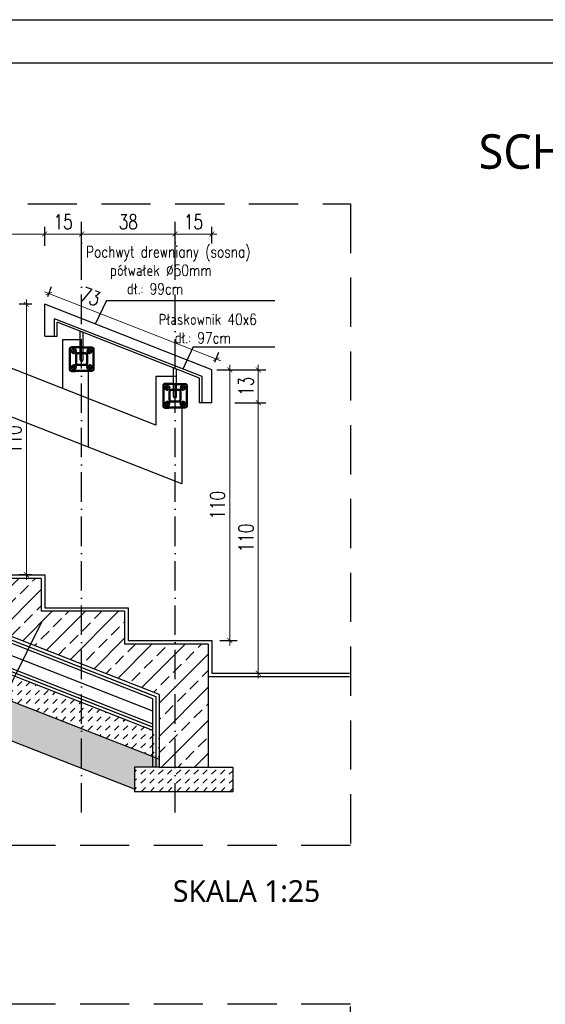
# Model space of a CAD drawing. Header units: millimetres. Extents: x 31969 to 285678, y -69766 to -1123.
# Tile 50 of 161: x 141344 to 141772, y -16873 to -16073. Entities that reach past the tile are written whole.
import ezdxf
from ezdxf.enums import TextEntityAlignment as Align
from ezdxf.lldxf.tags import DXFTag

# ---------------------------------------------------------------- set-up
doc = ezdxf.new("R2010")
doc.units = ezdxf.units.MM
for name, pattern in [('ACAD_ISO03W100', [30, 12, -18]), ('ACAD_ISO10W100', [18, 12, -3, 0, -3]), ('HIDDEN', [0.375, 0.25, -0.125])]:
    doc.linetypes.add(name, pattern=pattern)
for name, color, linetype in [('a-balustrada i pochwyt', 1, 'Continuous'), ('a-balustrady detal', 5, 'Continuous'), ('a-biblioteka', 251, 'Continuous'), ('a-opis 2', 1, 'Continuous'), ('a-osie', 4, 'ACAD_ISO10W100'), ('a-przekrój 2', 251, 'Continuous'), ('a-przekrój 4', 118, 'Continuous'), ('a-przerywana', 250, 'HIDDEN'), ('a-ramka', 7, 'Continuous'), ('a-widokowa', 3, 'Continuous'), ('a-wymiary', 11, 'Continuous')]:
    doc.layers.add(name, color=color, linetype=linetype)
doc.layers.add('a-pochwyt', color=1, linetype='Continuous', plot=False)
doc.styles.add('PRZEKRÓJ2', font='l_10646.ttf')
doc.styles.add('WYMIAR', font='romans.shx', dxfattribs={"width": 0.8})
doc.styles.add('WYMIARY', font='simplex.shx', dxfattribs={"width": 0.75})
doc.linetypes.add('BATTING', pattern='A,0.0001,-0.1,[134,ltypeshp.shx,S=0.1,R=0,X=-0.1,Y=0],-0.2,[134,ltypeshp.shx,S=0.1,R=180,X=0.1,Y=0],-0.1', length=0.4001)
tags = doc.linetypes.add('DASHED', pattern=[0.75, 0.5, -0.25]).pattern_tags.tags
tags[6:7] = [DXFTag(74, 4), DXFTag(75, 0), DXFTag(340, '0'), DXFTag(46, 1.0), DXFTag(50, 0.0), DXFTag(44, 0.0), DXFTag(45, 0.0)]
tags[4:5] = [DXFTag(74, 4), DXFTag(75, 0), DXFTag(340, '0'), DXFTag(46, 1.0), DXFTag(50, 0.0), DXFTag(44, 0.0), DXFTag(45, 0.0)]
doc.dimstyles.new('MAREK50', dxfattribs={"dimtxt": 12.5, "dimasz": 5, "dimexe": 3, "dimexo": 2, "dimgap": 3.5, "dimtad": 1, "dimdec": 1, "dimdsep": 46, "dimtxsty": 'WYMIARY', "dimblk1": 'ARCHTICK', "dimblk2": 'ARCHTICK', "dimsah": 1, "dimcen": 2.5, "dimdle": 5, "dimadec": 0, "dimazin": 0, "dimtfac": 1, "dimtdec": 1, "dimtmove": 1, "dimatfit": 3, "dimldrblk": 'ARCHTICK', "dimfxl": 0, "dimtolj": 1, "dimtzin": 0, "dimarcsym": 0})
pattern_1 = [(45, (-139556.7369, 17401.3717), (2e-16, 3.59210245), [2.54, -2.54])]

# ---------------------------------------------------------------- blocks, each defined once
blk = doc.blocks.new('A$C15DF2087')
at = {"layer": 'a-przerywana', "color": 3, "ltscale": 80}
blk.add_lwpolyline([(341.31, 260.83), (0, 260.83), (0, 0), (341.31, 0)], close=True, dxfattribs=at)
blk = doc.blocks.new('_ARCHTICK')
at = {"color": 0, "linetype": 'ByBlock', "const_width": 0.15}
blk.add_lwpolyline([(-0.5, -0.5), (0.5, 0.5)], dxfattribs=at)
blk = doc.blocks.new('*D548')
at = {"layer": 'a-wymiary', "color": 0, "lineweight": 0, "ltscale": 100}
blk.add_line((139766.21, -17179.38), (139766.21, -17293.38), dxfattribs=at)
at = {"layer": 'a-wymiary', "color": 0, "linetype": 'ACAD_ISO03W100', "lineweight": -2, "ltscale": 100}
blk.add_line((139768.49, -17181.38), (139763.21, -17181.38), dxfattribs=at)
at = {"layer": 'a-wymiary', "color": 0, "lineweight": -2, "ltscale": 100}
blk.add_line((139768.49, -17291.38), (139763.21, -17291.38), dxfattribs=at)
at = {"layer": 'DEFPOINTS', "color": 0, "ltscale": 100}
for p in [(139770.49, -17181.38), (139766.21, -17291.38), (139770.49, -17291.38)]:
    blk.add_point(p, dxfattribs=at)
at = {"layer": 'a-wymiary', "color": 0, "lineweight": 0, "ltscale": 100, "xscale": 2, "yscale": 2, "zscale": 2}
for p, rotation in [((139766.21, -17181.38), 90), ((139766.21, -17291.38), 270)]:
    blk.add_blockref('_ARCHTICK', p, dxfattribs=dict(at, rotation=rotation))
at = {"layer": 'a-wymiary', "color": 0, "ltscale": 100, "insert": (139761.21, -17236.38), "char_height": 6, "attachment_point": 5, "rotation": 90, "style": 'WYMIARY'}
blk.add_mtext('\\A1;110', dxfattribs=at)
blk = doc.blocks.new('*D549')
at = {"layer": 'a-wymiary', "color": 0, "linetype": 'ACAD_ISO03W100', "lineweight": -2, "ltscale": 100}
blk.add_line((139844.96, -17208.05), (139851.95, -17208.05), dxfattribs=at)
at = {"layer": 'a-wymiary', "color": 0, "lineweight": 0, "ltscale": 100}
blk.add_line((139848.95, -17206.05), (139848.95, -17320.05), dxfattribs=at)
at = {"layer": 'a-wymiary', "color": 0, "lineweight": -2, "ltscale": 100}
blk.add_line((139844.96, -17318.05), (139851.95, -17318.05), dxfattribs=at)
at = {"layer": 'DEFPOINTS', "color": 0, "ltscale": 100}
for p in [(139842.96, -17208.05), (139842.96, -17318.05), (139848.95, -17318.05)]:
    blk.add_point(p, dxfattribs=at)
at = {"layer": 'a-wymiary', "color": 0, "lineweight": 0, "ltscale": 100, "xscale": 2, "yscale": 2, "zscale": 2}
for p, rotation in [((139848.95, -17208.05), 90), ((139848.95, -17318.05), 270)]:
    blk.add_blockref('_ARCHTICK', p, dxfattribs=dict(at, rotation=rotation))
at = {"layer": 'a-wymiary', "color": 0, "ltscale": 100, "insert": (139843.95, -17263.05), "char_height": 6, "attachment_point": 5, "rotation": 90, "style": 'WYMIARY'}
blk.add_mtext('\\A1;110', dxfattribs=at)
blk = doc.blocks.new('*D550')
at = {"layer": 'a-wymiary', "color": 0, "lineweight": 0, "ltscale": 100}
blk.add_line((139860.55, -17333.38), (139860.55, -17219.38), dxfattribs=at)
at = {"layer": 'a-wymiary', "color": 0, "lineweight": -2, "ltscale": 100}
blk.add_line((139850.95, -17221.38), (139863.55, -17221.38), dxfattribs=at)
at = {"layer": 'a-wymiary', "color": 0, "linetype": 'ACAD_ISO03W100', "lineweight": -2, "ltscale": 100}
blk.add_line((139859.53, -17331.38), (139863.55, -17331.38), dxfattribs=at)
at = {"layer": 'DEFPOINTS', "color": 0, "ltscale": 100}
for p in [(139848.95, -17221.38), (139860.55, -17221.38), (139857.53, -17331.38)]:
    blk.add_point(p, dxfattribs=at)
at = {"layer": 'a-wymiary', "color": 0, "lineweight": 0, "ltscale": 100, "xscale": 2, "yscale": 2, "zscale": 2}
for p, rotation in [((139860.55, -17221.38), 90), ((139860.55, -17331.38), 270)]:
    blk.add_blockref('_ARCHTICK', p, dxfattribs=dict(at, rotation=rotation))
at = {"layer": 'a-wymiary', "color": 0, "ltscale": 100, "insert": (139855.55, -17276.38), "char_height": 6, "attachment_point": 5, "rotation": 90, "style": 'WYMIARY'}
blk.add_mtext('\\A1;110', dxfattribs=at)
blk = doc.blocks.new('*D551')
at = {"layer": 'a-wymiary', "color": 0, "lineweight": -2, "ltscale": 100}
blk.add_line((139843.67, -17208.05), (139863.55, -17208.05), dxfattribs=at)
at = {"layer": 'a-wymiary', "color": 0, "lineweight": 0, "ltscale": 100}
blk.add_line((139860.55, -17223.38), (139860.55, -17206.05), dxfattribs=at)
at = {"layer": 'a-wymiary', "color": 0, "linetype": 'ACAD_ISO03W100', "lineweight": -2, "ltscale": 100}
blk.add_line((139850.95, -17221.38), (139863.55, -17221.38), dxfattribs=at)
at = {"layer": 'DEFPOINTS', "color": 0, "ltscale": 100}
for p in [(139841.67, -17208.05), (139860.55, -17208.05), (139848.95, -17221.38)]:
    blk.add_point(p, dxfattribs=at)
at = {"layer": 'a-wymiary', "color": 0, "lineweight": 0, "ltscale": 100, "xscale": 2, "yscale": 2, "zscale": 2}
for p, rotation in [((139860.55, -17208.05), 90), ((139860.55, -17221.38), 270)]:
    blk.add_blockref('_ARCHTICK', p, dxfattribs=dict(at, rotation=rotation))
at = {"layer": 'a-wymiary', "color": 0, "ltscale": 100, "insert": (139855.55, -17214.72), "char_height": 6, "attachment_point": 5, "rotation": 90, "style": 'WYMIARY'}
blk.add_mtext('\\A1;13', dxfattribs=at)
blk = doc.blocks.new('*D552')
at = {"layer": 'a-wymiary', "color": 0, "linetype": 'ACAD_ISO03W100', "lineweight": -2, "ltscale": 100}
blk.add_line((139788.67, -17159.66), (139788.67, -17149.83), dxfattribs=at)
at = {"layer": 'a-wymiary', "color": 0, "lineweight": -2, "ltscale": 100}
blk.add_line((139826.67, -17159.66), (139826.67, -17149.83), dxfattribs=at)
at = {"layer": 'a-wymiary', "color": 0, "lineweight": 0, "ltscale": 100}
blk.add_line((139786.67, -17152.83), (139828.67, -17152.83), dxfattribs=at)
at = {"layer": 'DEFPOINTS', "color": 0, "ltscale": 100}
for p in [(139826.67, -17152.83), (139788.67, -17161.66), (139826.67, -17161.66)]:
    blk.add_point(p, dxfattribs=at)
at = {"layer": 'a-wymiary', "color": 0, "lineweight": 0, "ltscale": 100, "xscale": 2, "yscale": 2, "zscale": 2, "rotation": 180}
blk.add_blockref('_ARCHTICK', (139788.67, -17152.83), dxfattribs=at)
at = {"layer": 'a-wymiary', "color": 0, "lineweight": 0, "ltscale": 100, "xscale": 2, "yscale": 2, "zscale": 2}
blk.add_blockref('_ARCHTICK', (139826.67, -17152.83), dxfattribs=at)
at = {"layer": 'a-wymiary', "color": 0, "ltscale": 100, "insert": (139807.67, -17147.83), "char_height": 6, "attachment_point": 5, "style": 'WYMIARY'}
blk.add_mtext('\\A1;38', dxfattribs=at)
blk = doc.blocks.new('*D553')
at = {"layer": 'a-wymiary', "color": 0, "linetype": 'ACAD_ISO03W100', "lineweight": -2, "ltscale": 100}
blk.add_line((139826.67, -17156.63), (139826.67, -17149.83), dxfattribs=at)
at = {"layer": 'a-wymiary', "color": 0, "lineweight": -2, "ltscale": 100}
blk.add_line((139841.67, -17156.63), (139841.67, -17149.83), dxfattribs=at)
at = {"layer": 'a-wymiary', "color": 0, "lineweight": 0, "ltscale": 100}
blk.add_line((139824.67, -17152.83), (139843.67, -17152.83), dxfattribs=at)
at = {"layer": 'DEFPOINTS', "color": 0, "ltscale": 100}
for p in [(139841.67, -17152.83), (139826.67, -17158.63), (139841.67, -17158.63)]:
    blk.add_point(p, dxfattribs=at)
at = {"layer": 'a-wymiary', "color": 0, "lineweight": 0, "ltscale": 100, "xscale": 2, "yscale": 2, "zscale": 2, "rotation": 180}
blk.add_blockref('_ARCHTICK', (139826.67, -17152.83), dxfattribs=at)
at = {"layer": 'a-wymiary', "color": 0, "lineweight": 0, "ltscale": 100, "xscale": 2, "yscale": 2, "zscale": 2}
blk.add_blockref('_ARCHTICK', (139841.67, -17152.83), dxfattribs=at)
at = {"layer": 'a-wymiary', "color": 0, "ltscale": 100, "insert": (139834.17, -17147.83), "char_height": 6, "attachment_point": 5, "style": 'WYMIARY'}
blk.add_mtext('\\A1;15', dxfattribs=at)
blk = doc.blocks.new('*D554')
at = {"layer": 'a-wymiary', "color": 0, "lineweight": -2, "ltscale": 100}
blk.add_line((139773.67, -17157.66), (139773.67, -17149.83), dxfattribs=at)
at = {"layer": 'a-wymiary', "color": 0, "linetype": 'ACAD_ISO03W100', "lineweight": -2, "ltscale": 100}
blk.add_line((139788.67, -17157.66), (139788.67, -17149.83), dxfattribs=at)
at = {"layer": 'a-wymiary', "color": 0, "lineweight": 0, "ltscale": 100}
blk.add_line((139790.67, -17152.83), (139771.67, -17152.83), dxfattribs=at)
at = {"layer": 'DEFPOINTS', "color": 0, "ltscale": 100}
for p in [(139773.67, -17152.83), (139773.67, -17159.66), (139788.67, -17159.66)]:
    blk.add_point(p, dxfattribs=at)
at = {"layer": 'a-wymiary', "color": 0, "lineweight": 0, "ltscale": 100, "xscale": 2, "yscale": 2, "zscale": 2, "rotation": 180}
blk.add_blockref('_ARCHTICK', (139773.67, -17152.83), dxfattribs=at)
at = {"layer": 'a-wymiary', "color": 0, "lineweight": 0, "ltscale": 100, "xscale": 2, "yscale": 2, "zscale": 2}
blk.add_blockref('_ARCHTICK', (139788.67, -17152.83), dxfattribs=at)
at = {"layer": 'a-wymiary', "color": 0, "ltscale": 100, "insert": (139781.17, -17147.83), "char_height": 6, "attachment_point": 5, "style": 'WYMIARY'}
blk.add_mtext('\\A1;15', dxfattribs=at)
blk = doc.blocks.new('*D555')
at = {"layer": 'a-wymiary', "color": 0, "lineweight": -2, "ltscale": 100}
blk.add_line((139623.67, -17169.2), (139623.67, -17149.83), dxfattribs=at)
at = {"layer": 'a-wymiary', "color": 0, "linetype": 'ACAD_ISO03W100', "lineweight": -2, "ltscale": 100}
blk.add_line((139773.67, -17157.66), (139773.67, -17149.83), dxfattribs=at)
at = {"layer": 'a-wymiary', "color": 0, "lineweight": 0, "ltscale": 100}
blk.add_line((139775.67, -17152.83), (139621.67, -17152.83), dxfattribs=at)
at = {"layer": 'DEFPOINTS', "color": 0, "ltscale": 100}
for p in [(139623.67, -17152.83), (139773.67, -17159.66), (139623.67, -17171.2)]:
    blk.add_point(p, dxfattribs=at)
at = {"layer": 'a-wymiary', "color": 0, "lineweight": 0, "ltscale": 100, "xscale": 2, "yscale": 2, "zscale": 2, "rotation": 180}
blk.add_blockref('_ARCHTICK', (139623.67, -17152.83), dxfattribs=at)
at = {"layer": 'a-wymiary', "color": 0, "lineweight": 0, "ltscale": 100, "xscale": 2, "yscale": 2, "zscale": 2}
blk.add_blockref('_ARCHTICK', (139773.67, -17152.83), dxfattribs=at)
at = {"layer": 'a-wymiary', "color": 0, "ltscale": 100, "insert": (139698.67, -17147.83), "char_height": 6, "attachment_point": 5, "style": 'WYMIARY'}
blk.add_mtext('\\A1;150', dxfattribs=at)
blk = doc.blocks.new('*D556')
at = {"layer": 'a-wymiary', "color": 0, "lineweight": -2, "ltscale": 100}
blk.add_line((139774.89, -17178.26), (139776.48, -17174.21), dxfattribs=at)
at = {"layer": 'a-wymiary', "color": 0, "lineweight": 0, "ltscale": 100}
blk.add_line((139845.25, -17204.4), (139773.52, -17176.27), dxfattribs=at)
at = {"layer": 'a-wymiary', "color": 0, "linetype": 'ACAD_ISO03W100', "lineweight": -2, "ltscale": 100}
blk.add_line((139842.89, -17204.93), (139844.48, -17200.87), dxfattribs=at)
at = {"layer": 'DEFPOINTS', "color": 0, "ltscale": 100}
for p in [(139774.16, -17180.12), (139775.39, -17177), (139842.16, -17206.79)]:
    blk.add_point(p, dxfattribs=at)
at = {"layer": 'a-wymiary', "color": 0, "lineweight": 0, "ltscale": 100, "xscale": 2, "yscale": 2, "zscale": 2}
for p, rotation in [((139775.39, -17177), 158.587079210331), ((139843.39, -17203.67), 338.587079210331)]:
    blk.add_blockref('_ARCHTICK', p, dxfattribs=dict(at, rotation=rotation))
at = {"layer": 'a-wymiary', "color": 0, "ltscale": 100, "insert": (139792.25, -17178.24), "char_height": 6, "attachment_point": 5, "rotation": 338.5871, "style": 'WYMIARY'}
blk.add_mtext('\\A1;73', dxfattribs=at)
blk = doc.blocks.new('A$C1F102E66')
at = {"layer": 'a-przekrój 4'}
h = blk.add_hatch(dxfattribs=at)
h.set_pattern_fill('BRASS,_O', color=256, scale=1.5, angle=45)
h.set_pattern_definition([(45, (-139556.737, 17401.372), (-6.7351921, 6.7351921), []), (45, (-139560.104, 17404.739), (-6.7351921, 6.7351921), [4.7625, -2.38125])])
h.paths.add_polyline_path([(263.43, 61.31), (263.43, 31.83), (283.43, 31.83), (283.43, 81.83), (249.43, 81.83), (249.43, 95.17), (215.43, 95.17), (215.43, 108.5), (181.43, 108.5), (181.43, 93.46)])
h = blk.add_hatch(dxfattribs=at)
h.set_pattern_fill('DASH', color=256, scale=0.8, angle=45, style=0)
h.set_pattern_definition(pattern_1)
h.paths.add_polyline_path([(145.49, 92), (69.41, 92), (69.41, 82), (143.6, 82), (263.43, 35.01), (263.43, 45.75)])
at = {"layer": 'a-przekrój 4', "ltscale": 1.5}
h = blk.add_hatch(dxfattribs=at)
h.set_pattern_fill('DOTS', color=256, angle=45, style=0)
h.set_pattern_definition([(45, (-139556.7369, 17401.3717), (-0.561266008, 1.683798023), [0, -1.5875])])
h.paths.add_polyline_path([(253.43, 22.82), (253.43, 31.83), (263.43, 31.83), (263.43, 35.01), (143.6, 82), (69.41, 82), (69.41, 67), (140.76, 67)])
at = {"layer": 'a-przekrój 4'}
h = blk.add_hatch(dxfattribs=at)
h.set_pattern_fill('DASH', color=256, scale=0.8, angle=45, style=0)
h.set_pattern_definition(pattern_1)
h.paths.add_polyline_path([(263.43, 31.83), (253.43, 31.83), (253.43, 21.83), (293.43, 21.83), (293.43, 31.83), (283.43, 31.83)])
at = {"layer": 'a-balustrada i pochwyt'}
for p, q in [((262.17, 170.85), (184.23, 201.42)), ((272.66, 147.02), (184.23, 181.69))]:
    blk.add_line(p, q, dxfattribs=at)
at = {"layer": 'a-balustrady detal', "ltscale": 0.1}
for p, q in [((284.93, 193.32), (216.93, 219.99)), ((216.93, 206.99), (216.93, 219.99)), ((279.93, 189.91), (221.93, 212.66)), ((221.93, 206.99), (221.93, 212.66)), ((216.93, 206.99), (221.93, 206.99)), ((284.93, 179.99), (284.93, 193.32)), ((284.93, 179.99), (279.93, 179.99))]:
    blk.add_line(p, q, dxfattribs=at)
at = {"layer": 'a-balustrady detal', "ltscale": 0.5}
blk.add_line((279.93, 179.99), (279.93, 189.91), dxfattribs=at)
at = {"layer": 'a-biblioteka', "ltscale": 0.1}
for p, q in [((280.93, 190.59), (220.93, 214.12)), ((220.93, 206.99), (220.93, 214.12)), ((227.46, 200.99), (228.73, 200.99)), ((227.88, 201.48), (228.73, 201.98)), ((227.88, 200.5), (227.88, 201.48)), ((228.73, 200.01), (227.88, 200.5)), ((228.73, 199.72), (228.73, 202.26)), ((228.73, 199.72), (228.73, 202.26)), ((229.58, 201.48), (228.73, 201.98)), ((230, 200.99), (228.73, 200.99)), ((228.73, 200.01), (229.58, 200.5)), ((229.58, 200.5), (229.58, 201.48)), ((231.33, 202.69), (232.53, 202.69)), ((232.53, 202.29), (231.33, 202.29)), ((232.53, 200.19), (231.33, 200.19)), ((233.86, 200.99), (235.13, 200.99)), ((234.28, 201.48), (235.13, 201.98)), ((234.28, 200.5), (234.28, 201.48)), ((235.13, 200.01), (234.28, 200.5)), ((235.13, 199.72), (235.13, 202.26)), ((235.13, 199.72), (235.13, 202.26)), ((235.98, 201.48), (235.13, 201.98)), ((236.4, 200.99), (235.13, 200.99)), ((235.13, 200.01), (235.98, 200.5)), ((235.98, 200.5), (235.98, 201.48)), ((231.33, 199.79), (232.53, 199.79)), ((227.46, 194.39), (228.73, 194.39)), ((228.73, 195.38), (227.88, 194.88)), ((227.88, 194.88), (227.88, 193.9)), ((227.88, 193.9), (228.73, 193.41)), ((228.73, 195.66), (228.73, 193.12)), ((228.73, 195.66), (228.73, 193.12)), ((228.73, 195.38), (229.58, 194.88)), ((230, 194.39), (228.73, 194.39)), ((229.58, 193.9), (228.73, 193.41)), ((229.58, 194.88), (229.58, 193.9)), ((233.86, 194.39), (235.13, 194.39)), ((235.13, 195.38), (234.28, 194.88)), ((234.28, 194.88), (234.28, 193.9)), ((234.28, 193.9), (235.13, 193.41)), ((235.13, 195.66), (235.13, 193.12)), ((235.13, 195.66), (235.13, 193.12)), ((235.13, 195.38), (235.98, 194.88)), ((236.4, 194.39), (235.13, 194.39)), ((235.98, 193.9), (235.13, 193.41)), ((235.98, 194.88), (235.98, 193.9)), ((280.93, 179.99), (280.93, 190.59)), ((265.46, 186.09), (266.73, 186.09)), ((265.88, 186.58), (266.73, 187.07)), ((265.88, 185.6), (265.88, 186.58)), ((266.73, 185.11), (265.88, 185.6)), ((266.73, 184.82), (266.73, 187.36)), ((266.73, 184.82), (266.73, 187.36)), ((267.58, 186.58), (266.73, 187.07)), ((268, 186.09), (266.73, 186.09)), ((266.73, 185.11), (267.58, 185.6)), ((267.58, 185.6), (267.58, 186.58)), ((269.33, 187.79), (270.53, 187.79)), ((270.53, 187.39), (269.33, 187.39)), ((270.53, 185.29), (269.33, 185.29)), ((269.33, 184.89), (270.53, 184.89)), ((271.86, 186.09), (273.13, 186.09)), ((272.28, 186.58), (273.13, 187.07)), ((272.28, 185.6), (272.28, 186.58)), ((273.13, 185.11), (272.28, 185.6)), ((273.13, 184.82), (273.13, 187.36)), ((273.13, 184.82), (273.13, 187.36)), ((273.98, 186.58), (273.13, 187.07)), ((274.4, 186.09), (273.13, 186.09)), ((273.13, 185.11), (273.98, 185.6)), ((273.98, 185.6), (273.98, 186.58)), ((266.73, 180.47), (265.88, 179.98)), ((266.73, 180.76), (266.73, 178.22)), ((266.73, 180.76), (266.73, 178.22)), ((266.73, 180.47), (267.58, 179.98)), ((273.13, 180.47), (272.28, 179.98)), ((273.13, 180.76), (273.13, 178.22)), ((273.13, 180.76), (273.13, 178.22)), ((273.13, 180.47), (273.98, 179.98)), ((265.46, 179.49), (266.73, 179.49)), ((265.88, 179.98), (265.88, 179)), ((265.88, 179), (266.73, 178.51)), ((268, 179.49), (266.73, 179.49)), ((267.58, 179), (266.73, 178.51)), ((267.58, 179.98), (267.58, 179)), ((271.86, 179.49), (273.13, 179.49)), ((272.28, 179.98), (272.28, 179)), ((272.28, 179), (273.13, 178.51)), ((274.4, 179.49), (273.13, 179.49)), ((273.98, 179), (273.13, 178.51)), ((273.98, 179.98), (273.98, 179))]:
    blk.add_line(p, q, dxfattribs=at)
for points in [[(231.33, 202.29), (227.83, 202.29, 0.414214), (227.33, 201.79), (227.33, 193.59, 0.414214), (227.83, 193.09), (229.43, 193.09)], [(232.53, 202.29), (236.03, 202.29, -0.414214), (236.53, 201.79), (236.53, 193.59, -0.414214), (236.03, 193.09), (227.83, 193.09)], [(231.33, 200.19), (230.33, 200.19, 0.414214), (229.43, 199.29), (229.43, 196.09, 0.414214), (230.33, 195.19), (233.53, 195.19, 0.414214), (234.43, 196.09), (234.43, 199.29, 0.414214), (233.53, 200.19), (232.53, 200.19)], [(231.33, 199.79), (230.33, 199.79, 0.414214), (229.83, 199.29), (229.83, 196.09, 0.414214), (230.33, 195.59), (233.53, 195.59, 0.414214), (234.03, 196.09), (234.03, 199.29, 0.414214), (233.53, 199.79), (232.53, 199.79)], [(269.33, 187.39), (265.83, 187.39, 0.414214), (265.33, 186.89), (265.33, 178.69, 0.414214), (265.83, 178.19), (267.43, 178.19)], [(270.53, 187.39), (274.03, 187.39, -0.414214), (274.53, 186.89), (274.53, 178.69, -0.414214), (274.03, 178.19), (265.83, 178.19)], [(269.33, 185.29), (268.33, 185.29, 0.414214), (267.43, 184.39), (267.43, 181.19, 0.414214), (268.33, 180.29), (271.53, 180.29, 0.414214), (272.43, 181.19), (272.43, 184.39, 0.414214), (271.53, 185.29), (270.53, 185.29)], [(269.33, 184.89), (268.33, 184.89, 0.414214), (267.83, 184.39), (267.83, 181.19, 0.414214), (268.33, 180.69), (271.53, 180.69, 0.414214), (272.03, 181.19), (272.03, 184.39, 0.414214), (271.53, 184.89), (270.53, 184.89)]]:
    blk.add_lwpolyline(points, format="xyb", dxfattribs=at)
for centre, major_axis, ratio, start_param, end_param in [((228.73, 200.99), (0.74, 0.74), 1, 0.785398, 3.926991), ((228.73, 200.99), (0.277, -0.277), 1, 8.63938, 11.780972), ((235.13, 200.99), (0.74, 0.74), 1, 0.785398, 3.926991), ((235.13, 200.99), (0.277, -0.277), 1, 8.63938, 11.780972), ((228.73, 194.39), (0.74, 0.74), 0.999612, 3.927185, 7.068778), ((228.73, 194.39), (-0.277, 0.277), 1, 8.63938, 11.780972), ((235.13, 194.39), (0.74, 0.74), 0.999612, 3.927185, 7.068778), ((235.13, 194.39), (-0.277, 0.277), 1, 8.63938, 11.780972), ((266.73, 186.09), (0.74, 0.74), 1, 0.785398, 3.926991), ((266.73, 186.09), (0.277, -0.277), 1, 8.63938, 11.780972), ((273.13, 186.09), (0.74, 0.74), 1, 0.785398, 3.926991), ((273.13, 186.09), (0.277, -0.277), 1, 8.63938, 11.780972), ((266.73, 179.49), (0.74, 0.74), 0.999612, 3.927185, 7.068778), ((273.13, 179.49), (0.74, 0.74), 0.999612, 3.927185, 7.068778), ((266.73, 179.49), (-0.277, 0.277), 1, 8.63938, 11.780972), ((273.13, 179.49), (-0.277, 0.277), 1, 8.63938, 11.780972)]:
    blk.add_ellipse(centre, major_axis=major_axis, ratio=ratio, start_param=start_param, end_param=end_param, dxfattribs=at)
at = {"layer": 'a-biblioteka', "ltscale": 0.1, "extrusion": (0, 0, -1)}
for centre, major_axis, ratio, start_param, end_param in [((228.73, 200.99), (-0.74, 0.74), 0.999612, 0.785592, 3.927185), ((228.73, 200.99), (-0.277, -0.277), 1, 8.63938, 11.780972), ((235.13, 200.99), (-0.74, 0.74), 0.999612, 0.785592, 3.927185), ((235.13, 200.99), (-0.277, -0.277), 1, 8.63938, 11.780972), ((228.73, 194.39), (0.74, -0.74), 1, 0.785398, 3.926991), ((228.73, 194.39), (0.277, 0.277), 1, 8.63938, 11.780972), ((235.13, 194.39), (0.74, -0.74), 1, 0.785398, 3.926991), ((235.13, 194.39), (0.277, 0.277), 1, 8.63938, 11.780972), ((266.73, 186.09), (-0.74, 0.74), 0.999612, 0.785592, 3.927185), ((266.73, 186.09), (-0.277, -0.277), 1, 8.63938, 11.780972), ((273.13, 186.09), (-0.74, 0.74), 0.999612, 0.785592, 3.927185), ((273.13, 186.09), (-0.277, -0.277), 1, 8.63938, 11.780972), ((266.73, 179.49), (0.74, -0.74), 1, 0.785398, 3.926991), ((273.13, 179.49), (0.74, -0.74), 1, 0.785398, 3.926991), ((266.73, 179.49), (0.277, 0.277), 1, 8.63938, 11.780972), ((273.13, 179.49), (0.277, 0.277), 1, 8.63938, 11.780972)]:
    blk.add_ellipse(centre, major_axis=major_axis, ratio=ratio, start_param=start_param, end_param=end_param, dxfattribs=at)
at = {"layer": 'a-opis 2', "ltscale": 0.1}
for p, q in [((242.06, 221.59), (237.5, 211.92)), ((242.06, 221.59), (310.53, 221.59)), ((231.33, 205.59), (224.17, 205.59)), ((224.17, 205.59), (224.17, 185.76)), ((277.36, 202.72), (273.09, 193.67)), ((277.36, 202.72), (310.53, 202.72)), ((234.66, 192.69), (234.66, 161.92)), ((269.33, 190.69), (262.17, 190.69)), ((262.17, 190.69), (262.17, 170.85)), ((272.66, 177.79), (272.66, 147.02)), ((184.23, 27.53), (215.79, 90.83))]:
    blk.add_line(p, q, dxfattribs=at)
at = {"layer": 'a-osie'}
for p, q in [((231.93, 13.37), (231.93, 253.55)), ((269.93, 13.37), (269.93, 253.55))]:
    blk.add_line(p, q, dxfattribs=at)
at = {"layer": 'a-pochwyt', "ltscale": 0.1}
for p, q in [((231.33, 197.39), (231.33, 208.97)), ((232.53, 197.39), (232.53, 208.5)), ((231.33, 202.69), (231.33, 202.69)), ((269.33, 182.49), (269.33, 194.07)), ((270.53, 182.49), (270.53, 193.6)), ((269.33, 187.79), (269.33, 187.79))]:
    blk.add_line(p, q, dxfattribs=at)
for points in [[(231.33, 202.69), (227.83, 202.69, 0.414214), (226.93, 201.79), (226.93, 193.59, 0.414214), (227.83, 192.69), (229.43, 192.69)], [(232.53, 202.69), (236.03, 202.69, -0.414214), (236.93, 201.79), (236.93, 193.59, -0.414214), (236.03, 192.69), (227.83, 192.69)], [(269.33, 187.79), (265.83, 187.79, 0.414214), (264.93, 186.89), (264.93, 178.69, 0.414214), (265.83, 177.79), (267.43, 177.79)], [(270.53, 187.79), (274.03, 187.79, -0.414214), (274.93, 186.89), (274.93, 178.69, -0.414214), (274.03, 177.79), (265.83, 177.79)]]:
    blk.add_lwpolyline(points, format="xyb", dxfattribs=at)
for centre in [(231.93, 197.39), (269.93, 182.49)]:
    blk.add_arc(centre, 0.6, 180, 0, dxfattribs=at)
at = {"layer": 'a-przekrój 2'}
blk.add_line((152.29, 92), (260.95, 49.39), dxfattribs=at)
at = {"layer": 'a-przekrój 4'}
for p, q in [((215.43, 108.5), (66.93, 108.5)), ((215.43, 108.5), (215.43, 95.17)), ((263.43, 61.31), (181.43, 93.46)), ((249.43, 95.17), (215.43, 95.17)), ((249.43, 95.17), (249.43, 81.83)), ((260.95, 46.72), (145.49, 92)), ((260.95, 59.61), (178.95, 91.77)), ((263.43, 35.01), (143.6, 82)), ((283.43, 81.83), (249.43, 81.83)), ((283.43, 81.83), (283.43, 31.83)), ((340.85, 68.5), (283.43, 68.5)), ((253.43, 22.82), (140.76, 67)), ((263.43, 61.31), (263.43, 31.83)), ((260.95, 31.83), (260.95, 59.61)), ((263.43, 31.83), (253.43, 31.83)), ((253.43, 31.83), (253.43, 21.83)), ((263.43, 31.83), (283.43, 31.83)), ((283.43, 31.83), (293.43, 31.83)), ((293.43, 31.83), (293.43, 21.83)), ((293.43, 21.83), (253.43, 21.83))]:
    blk.add_line(p, q, dxfattribs=at)
at = {"layer": 'a-przekrój 4', "linetype": 'BATTING', "ltscale": 8}
blk.add_line((260.95, 54.55), (165.45, 92), dxfattribs=at)
at = {"layer": 'a-przekrój 4', "linetype": 'DASHED', "ltscale": 8, "const_width": 0.5}
for points in [[(180.17, 108.4), (180.17, 92.6), (262.17, 60.45), (262.17, 31.83)], [(260.95, 48.08), (148.95, 92)]]:
    blk.add_lwpolyline(points, dxfattribs=at)
at = {"layer": 'a-przerywana', "color": 3, "ltscale": 80}
blk.add_lwpolyline([(0, 260.83), (341.31, 260.83), (341.31, 0), (0, 0)], close=True, dxfattribs=at)
at = {"layer": 'a-widokowa'}
for p, q in [((22.93, 109.99), (216.93, 109.99)), ((216.93, 109.99), (216.93, 96.65)), ((216.93, 96.65), (250.93, 96.65)), ((250.93, 96.65), (250.93, 83.32)), ((250.93, 83.32), (284.93, 83.32)), ((284.93, 83.32), (284.93, 69.99)), ((284.93, 69.99), (340.85, 69.99))]:
    blk.add_line(p, q, dxfattribs=at)
at = {"layer": 'a-opis 2', "ltscale": 0.1, "char_height": 4.5269, "width": 94.9255, "attachment_point": 1, "style": 'WYMIAR'}
for s, insert in [('{\\W2.23689; }Pochwyt drewniany (sosna)\\P{\\W5.37974; }półwałek ∅50mm\\P{\\W7.58927; }dł.: 99cm', (226.82, 243.59)), ('{\\W5.51308; }Płaskownik 40x6\\P{\\W7.58927; }dł.: 97cm', (246.23, 216.12))]:
    blk.add_mtext(s, dxfattribs=dict(at, insert=insert))
at = {"layer": 'a-wymiary', "ltscale": 100}
for base, p1, p2, picture, middle in [((66.93, 248.54), (216.93, 241.71), (66.93, 230.17), '*D555', (141.93, 253.54)), ((216.93, 248.54), (231.93, 241.71), (216.93, 241.71), '*D554', (224.43, 253.54)), ((269.93, 248.54), (231.93, 239.71), (269.93, 239.71), '*D552', (250.93, 253.54)), ((284.93, 248.54), (269.93, 242.74), (284.93, 242.74), '*D553', (277.43, 253.54))]:
    dim = blk.add_linear_dim(base=base, p1=p1, p2=p2, dimstyle='MAREK50', override={"dimtxt": 6, "dimasz": 2, "dimgap": 2, "dimdle": 2, "dimfxl": 10, "dimlwd": 0}, dxfattribs=at)
    dim.commit()
    dim.dimension.update_dxf_attribs({"geometry": picture, "text_midpoint": middle, "insert": (-139556.74, 17401.37)})
dim = blk.add_linear_dim(base=(218.65, 224.37), p1=(285.42, 194.58), p2=(217.42, 221.25), angle=158.5871, dimstyle='MAREK50', override={"dimtxt": 6, "dimasz": 2, "dimgap": 2, "dimdle": 2, "dimfxl": 10, "dimlwd": 0}, dxfattribs=at)
dim.commit()
dim.dimension.update_dxf_attribs({"geometry": '*D556', "text_midpoint": (233.68, 218.47), "dimtype": 129, "insert": (-139556.74, 17401.37)})
for base, p1, p2, picture, middle in [((209.47, 109.99), (213.75, 219.99), (213.75, 109.99), '*D548', (204.47, 164.99)), ((292.21, 83.32), (286.23, 193.32), (286.23, 83.32), '*D549', (287.21, 138.32)), ((303.82, 179.99), (300.8, 69.99), (292.21, 179.99), '*D550', (298.82, 124.99))]:
    dim = blk.add_linear_dim(base=base, p1=p1, p2=p2, angle=90, dimstyle='MAREK50', override={"dimtxt": 6, "dimasz": 2, "dimgap": 2, "dimdle": 2, "dimfxl": 10, "dimlwd": 0}, dxfattribs=at)
    dim.commit()
    dim.dimension.update_dxf_attribs({"geometry": picture, "text_midpoint": middle, "insert": (-139556.74, 17401.37)})
dim = blk.add_linear_dim(base=(303.82, 193.32), p1=(292.21, 179.99), p2=(284.93, 193.32), angle=90, text='13', dimstyle='MAREK50', override={"dimtxt": 6, "dimasz": 2, "dimgap": 2, "dimdle": 2, "dimfxl": 10, "dimlwd": 0}, dxfattribs=at)
dim.commit()
dim.dimension.update_dxf_attribs({"geometry": '*D551', "text_midpoint": (298.82, 186.65), "insert": (-139556.74, 17401.37)})

msp = doc.modelspace()

# ---------------------------------------------------------------- linework, layer by layer
at = {"layer": 'a-ramka', "ltscale": 0.5, "elevation": -38205}
for points in [[(142306.66, -17557.87), (140206.66, -17557.87), (140206.66, -16072.87), (142306.66, -16072.87)], [(140331.66, -16107.87), (142271.66, -16107.87), (142271.66, -17522.87), (140331.66, -17522.87)]]:
    msp.add_lwpolyline(points, close=True, dxfattribs=at)

# ---------------------------------------------------------------- block references
at = {"layer": 'a-balustrada i pochwyt', "ltscale": 100, "xscale": 2, "yscale": 2, "zscale": 2}
for name, p in [('A$C1F102E66', (140930.52, -16744.24)), ('A$C15DF2087', (140930.52, -17395.09))]:
    msp.add_blockref(name, p, dxfattribs=at)

# ---------------------------------------------------------------- texts
at = {"layer": 'a-opis 2', "ltscale": 2, "style": 'PRZEKRÓJ2'}
msp.add_text('SCHODY WEWNĘTRZNE SW', height=28.0378, dxfattribs=at).set_placement((141717.43, -16194.08, -38205))
at = {"layer": 'a-opis 2', "ltscale": 40, "style": 'PRZEKRÓJ2'}
msp.add_text('SKALA 1:25', height=17.636, dxfattribs=at).set_placement((141528.6, -16781.32), align=Align.MIDDLE_CENTER)

doc.saveas('drawing.dxf')
